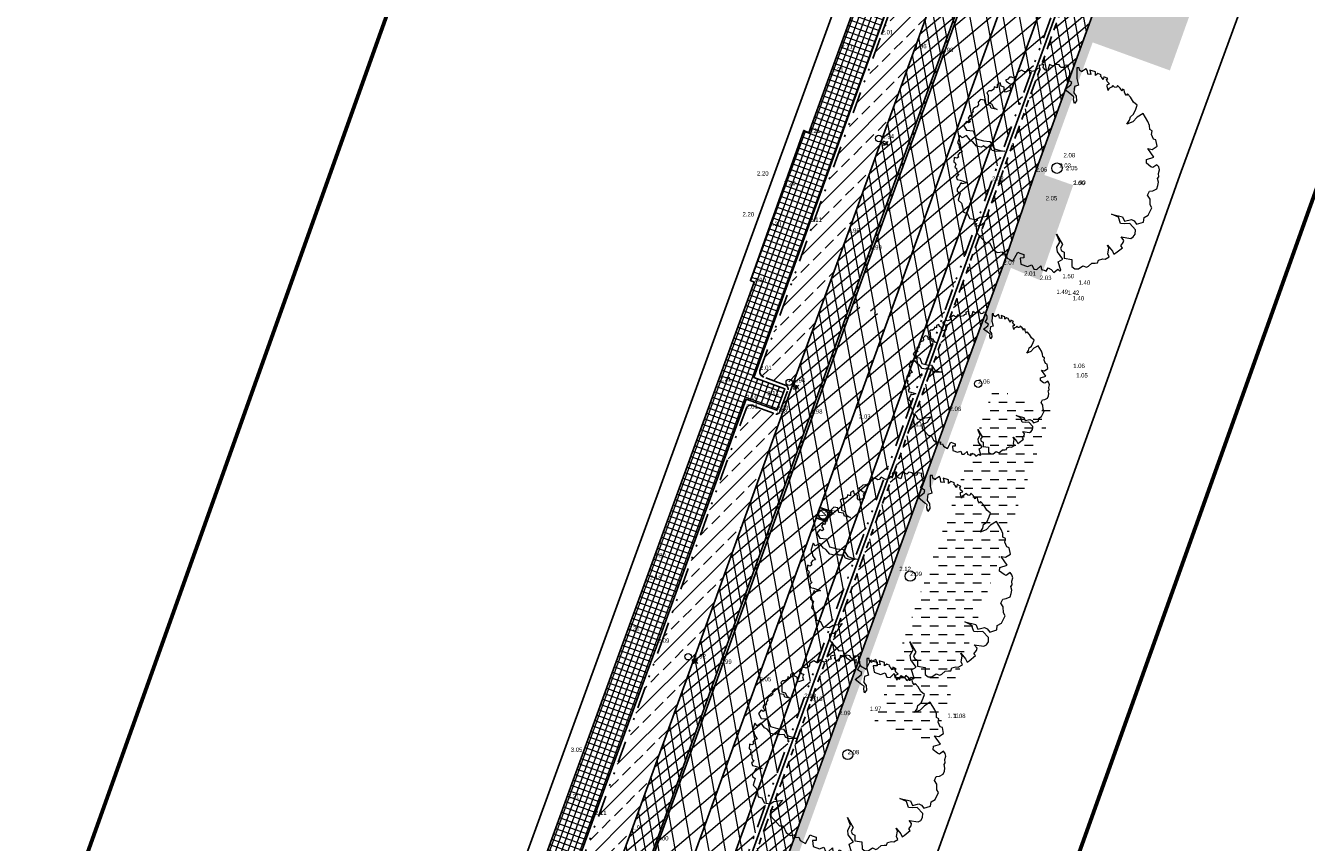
# Model space of a CAD drawing. Header units: metres. Extents: x 136326 to 137932, y 453212 to 454725.
# Tile 58 of 92: x 136606 to 136676, y 454021 to 454067. Entities that reach past the tile are written whole.
import ezdxf
from ezdxf.enums import TextEntityAlignment as Align

# ---------------------------------------------------------------- set-up
doc = ezdxf.new("R2010")
doc.units = ezdxf.units.M
doc.linetypes.add('DIVIDE__G5', pattern=[3.75, 1.5, -0.75, 0, -0.75, 0, -0.75])
doc.linetypes.add('PHANTOM__G5', pattern=[5.25, 1.5, -0.75, 0.75, -0.75, 0.75, -0.75])
for name, color, linetype, lineweight in [('-DR-alg-bladkaders viewports', 7, 'Continuous', 60), ('-DR-bs-boom', 253, 'Continuous', 13), ('-DR-v-gr-arc-begroeiing', 72, 'Continuous', 9), ('-DR-v-gr-gras', 72, 'Continuous', 9), ('-DR-v-vh-arc-asfalt opbreken', 252, 'Continuous', 9), ('-DR-v-vh-arc-bss grijs keiformaat', 252, 'Continuous', 9), ('-DR-v-vh-arc-tegels', 252, 'Continuous', 9)]:
    doc.layers.add(name, color=color, linetype=linetype, lineweight=lineweight)
doc.layers.add('-DR-alg-hulplijnen hartlijn asfalt nieuwe fietsstraat', color=7, linetype='Continuous', true_color=0xad72b6, plot=False)
doc.layers.add('-DR-alg-hulplijnen kantverharding asfalt nieuwe fietsstraat', color=7, linetype='Continuous', true_color=0xff9429, plot=False)
for name, color, linetype in [('-DR-alg-projectgrens 1-200', 3, 'PROJECTGRENS_1-200'), ('-DR-bs-txt-hoogtemaat', 253, 'Continuous'), ('-DR-nw-vh-scheiding erfgrens en bebouwing', 3, 'Continuous'), ('-DR-v-rio-putafdekking', 1, 'Continuous'), ('-DR-v-vh-band 18-20x25', 5, 'DIVIDE__G5'), ('-DR-v-vh-band achterkant band', 1, 'Continuous'), ('-DR-v-vh-band RWS', 5, 'PHANTOM__G5'), ('-DR-v-vh-kantverharding', 4, 'Continuous'), ('-DR-v-vh-kantverharding asfalt fietspad', 2, 'Continuous')]:
    doc.layers.add(name, color=color, linetype=linetype)
doc.layers.add('-DR-v-vh-arc-asfalt fietspad', color=7, linetype='Continuous', lineweight=9, true_color=0xdfbfc7)
doc.layers.add('B-ME-IE-MEUBILAIR_STRAATKOLK-S', color=1, linetype='Continuous', lineweight=0, true_color=0xff0000)
doc.styles.add('18_100', font='romans', dxfattribs={"width": 0.8, "height": 0.18})
doc.styles.add('18_200', font='romans', dxfattribs={"width": 0.8, "height": 0.36})
doc.styles.add('Drong', font='txt', dxfattribs={"height": 1.8})
doc.linetypes.add('PROJECTGRENS_1-200', pattern='A,0.32,-0.13,[133,ltypeshp.shx,S=0.13,R=0,X=-0.13,Y=0],-0.13,1.27', length=1.85)
pattern_1 = [(220.33562535, (0, 0), (0.3301045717, -0.388755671), []), (280.33562535, (0, 0), (0.5017245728, 0.0915011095), [])]
pattern_2 = [(220.33563, (136419.718, 453326.2367), (0.5825375, -0.6860394), []), (280.33563, (136419.718, 453326.2367), (0.8853963, 0.16147255), [])]

# ---------------------------------------------------------------- blocks, each defined once
blk = doc.blocks.new('STRAATKOLK')
blk.add_ellipse((0, 0), major_axis=(-0.127, 0.127), ratio=1, start_param=3.926991, end_param=10.210176)
at = {"style": '18_100', "width": 0.8}
blk.add_text('SK', height=0.216, dxfattribs=at).set_placement((0.193, -0.375))
at = {"style": '18_200', "width": 0.8}
blk.add_attdef('HOOGTE', (0.29, 0.211), '', height=0.25, dxfattribs=at)
blk = doc.blocks.new('Boom bestaand 1')
blk.add_lwpolyline([(-0.0612, 0.3923), (-0.0736, 0.4117), (-0.087, 0.4225), (-0.0926, 0.4415), (-0.1106, 0.4615), (-0.1242, 0.4751), (-0.1453, 0.464), (-0.1728, 0.4611), (-0.1945, 0.4533), (-0.1892, 0.4456), (-0.2017, 0.4432), (-0.2068, 0.4444), (-0.2172, 0.4471), (-0.2235, 0.4396), (-0.2169, 0.4339), (-0.2271, 0.4339), (-0.2331, 0.433), (-0.2499, 0.4257), (-0.2427, 0.4167), (-0.2476, 0.4092), (-0.2589, 0.4043), (-0.2544, 0.3953), (-0.2533, 0.3814), (-0.2458, 0.3746), (-0.266, 0.3788), (-0.2728, 0.3822), (-0.2717, 0.3934), (-0.2848, 0.3874), (-0.2965, 0.3882), (-0.2987, 0.3953), (-0.3145, 0.3822), (-0.3029, 0.3735), (-0.3141, 0.372), (-0.3232, 0.3686), (-0.3277, 0.3731), (-0.3404, 0.3607), (-0.3359, 0.3465), (-0.3526, 0.3537), (-0.3703, 0.3325), (-0.3491, 0.329), (-0.3569, 0.3156), (-0.371, 0.3198), (-0.3837, 0.3191), (-0.3802, 0.2951), (-0.3781, 0.2944), (-0.3887, 0.2873), (-0.4014, 0.2902), (-0.4056, 0.2803), (-0.3837, 0.2704), (-0.359, 0.2591), (-0.3251, 0.2535), (-0.3272, 0.2337), (-0.318, 0.228), (-0.3011, 0.2189), (-0.282, 0.2224), (-0.2608, 0.2153), (-0.2523, 0.2012), (-0.27, 0.204), (-0.2834, 0.2118), (-0.2947, 0.2047), (-0.3322, 0.185), (-0.3413, 0.2203), (-0.3505, 0.2287), (-0.3724, 0.2146), (-0.388, 0.2358), (-0.4042, 0.2415), (-0.4226, 0.2415), (-0.4315, 0.2467), (-0.4416, 0.2292), (-0.4325, 0.2224), (-0.436, 0.2111), (-0.4423, 0.2083), (-0.453, 0.2067), (-0.4613, 0.1921), (-0.4572, 0.18), (-0.4671, 0.1702), (-0.4727, 0.1652), (-0.4473, 0.144), (-0.4565, 0.1356), (-0.4706, 0.132), (-0.484, 0.1398), (-0.4883, 0.1172), (-0.4847, 0.1158), (-0.4748, 0.1137), (-0.477, 0.101), (-0.4713, 0.0946), (-0.4748, 0.0748), (-0.4932, 0.0607), (-0.4854, 0.0473), (-0.4875, 0.0402), (-0.5017, 0.0304), (-0.4974, 0.0049), (-0.4897, 0.0021), (-0.4832, -0.006), (-0.4832, -0.0211), (-0.4886, -0.0247), (-0.4921, -0.0353), (-0.4877, -0.0469), (-0.4868, -0.0593), (-0.4797, -0.0567), (-0.4646, -0.0487), (-0.4592, -0.0416), (-0.4495, -0.0531), (-0.4326, -0.0549), (-0.4342, -0.0824), (-0.4439, -0.0844), (-0.4591, -0.0789), (-0.4694, -0.0898), (-0.4853, -0.0874), (-0.4835, -0.1044), (-0.469, -0.1108), (-0.4787, -0.1222), (-0.4698, -0.128), (-0.4666, -0.142), (-0.4712, -0.1535), (-0.4673, -0.1649), (-0.4544, -0.1649), (-0.422, -0.1781), (-0.41, -0.1658), (-0.3893, -0.1644), (-0.3736, -0.1512), (-0.391, -0.1753), (-0.4052, -0.1753), (-0.417, -0.1934), (-0.4393, -0.1893), (-0.4502, -0.206), (-0.443, -0.2225), (-0.4293, -0.2254), (-0.424, -0.2366), (-0.4254, -0.251), (-0.4188, -0.2613), (-0.4123, -0.2603), (-0.4066, -0.2696), (-0.4013, -0.2747), (-0.3966, -0.2735), (-0.3925, -0.2806), (-0.3993, -0.2847), (-0.3905, -0.2962), (-0.3764, -0.2947), (-0.3703, -0.2952), (-0.369, -0.3047), (-0.3739, -0.3072), (-0.379, -0.3111), (-0.3686, -0.3301), (-0.3402, -0.3274), (-0.325, -0.2991), (-0.284, -0.3012), (-0.2611, -0.2728), (-0.2463, -0.245), (-0.2054, -0.239), (-0.1868, -0.2166), (-0.1743, -0.1981), (-0.1896, -0.2363), (-0.2027, -0.2526), (-0.2201, -0.2532), (-0.2283, -0.2756), (-0.2392, -0.281), (-0.237, -0.2947), (-0.2507, -0.3132), (-0.2791, -0.3219), (-0.2898, -0.3304), (-0.3173, -0.3368), (-0.3146, -0.3612), (-0.3304, -0.3661), (-0.3025, -0.3907), (-0.2927, -0.3885), (-0.278, -0.3918), (-0.2529, -0.3874), (-0.2548, -0.4016), (-0.2471, -0.4137), (-0.2373, -0.413), (-0.2359, -0.4235), (-0.244, -0.4329), (-0.2234, -0.4441), (-0.2184, -0.4397), (-0.2103, -0.44), (-0.1991, -0.4488), (-0.19, -0.4441), (-0.1778, -0.4485), (-0.164, -0.4505), (-0.1606, -0.4451), (-0.1549, -0.4573), (-0.1555, -0.4613), (-0.14, -0.4627), (-0.1312, -0.4505), (-0.1096, -0.4259), (-0.1073, -0.4238), (-0.1116, -0.4488), (-0.1194, -0.4525), (-0.1103, -0.462), (-0.0992, -0.4807), (-0.089, -0.4841), (-0.0747, -0.4752), (-0.0482, -0.4977), (-0.0278, -0.4895), (-0.0108, -0.4916), (0.0157, -0.4977), (0.0286, -0.4827), (0.0558, -0.482), (0.072, -0.457), (0.069, -0.4349), (0.0757, -0.4119), (0.0796, -0.3924), (0.0927, -0.4156), (0.1039, -0.4278), (0.1075, -0.4466), (0.1025, -0.468), (0.1299, -0.4785), (0.1933, -0.4575), (0.2001, -0.44), (0.2363, -0.4392), (0.2587, -0.4253), (0.2652, -0.3991), (0.2784, -0.4081), (0.2832, -0.3913), (0.3018, -0.3913), (0.3264, -0.3733), (0.2952, -0.3338), (0.3048, -0.3266), (0.3174, -0.3112), (0.333, -0.3182), (0.3264, -0.335), (0.3552, -0.3436), (0.3781, -0.3189), (0.3793, -0.296), (0.4017, -0.296), (0.4096, -0.2826), (0.4002, -0.2572), (0.4186, -0.2622), (0.4261, -0.2522), (0.4345, -0.2443), (0.4231, -0.2298), (0.4365, -0.2194), (0.4544, -0.2139), (0.448, -0.1886), (0.4609, -0.1841), (0.4584, -0.1786), (0.4161, -0.1731), (0.4136, -0.1478), (0.3708, -0.1582), (0.3489, -0.1512), (0.3315, -0.1289), (0.2902, -0.1279), (0.3474, -0.1209), (0.3593, -0.1378), (0.3737, -0.1384), (0.3856, -0.1284), (0.4119, -0.1403), (0.4319, -0.109), (0.4632, -0.1221), (0.4795, -0.1133), (0.4858, -0.0977), (0.4808, -0.0718), (0.4943, -0.0594), (0.4931, -0.0482), (0.4862, -0.0269), (0.4918, -0.0131), (0.4962, -0.0015), (0.4851, 0.0073), (0.4884, 0.0283), (0.494, 0.0383), (0.4918, 0.0615), (0.4763, 0.0609), (0.4531, 0.0758), (0.4365, 0.0758), (0.4719, 0.0863), (0.489, 0.0863), (0.4862, 0.0979), (0.4761, 0.1368), (0.4651, 0.1329), (0.455, 0.15), (0.4464, 0.1571), (0.4261, 0.1516), (0.4511, 0.1914), (0.4495, 0.2054), (0.4402, 0.2194), (0.4215, 0.2288), (0.3832, 0.2155), (0.3754, 0.1921), (0.3661, 0.1742), (0.3341, 0.1773), (0.3068, 0.1532), (0.3395, 0.1968), (0.3637, 0.1976), (0.3692, 0.2304), (0.3801, 0.2397), (0.3996, 0.2444), (0.4034, 0.279), (0.3842, 0.2903), (0.3824, 0.313), (0.3563, 0.3433), (0.3406, 0.3414), (0.3141, 0.3521), (0.2925, 0.3482), (0.2787, 0.3649), (0.2826, 0.3806), (0.2817, 0.4012), (0.2696, 0.4131), (0.256, 0.4212), (0.2376, 0.4248), (0.2327, 0.4339), (0.2168, 0.4384), (0.2036, 0.45), (0.1887, 0.4518), (0.1757, 0.4483), (0.1806, 0.4248), (0.1727, 0.4169), (0.1492, 0.4041), (0.1325, 0.412), (0.1367, 0.4496), (0.0873, 0.4385), (0.0991, 0.4571), (0.0942, 0.4846), (0.0638, 0.4915), (0.0559, 0.4826), (0.0314, 0.4826), (0.0166, 0.4925), (0.0058, 0.4836), (-0.0114, 0.491), (-0.0324, 0.4905), (-0.0772, 0.485), (-0.0717, 0.4517), (-0.0599, 0.4236), (-0.0612, 0.3923)])
blk.add_circle((0, 0), 0.0251)
blk = doc.blocks.new('*U146')
at = {"color": 0}
blk.add_lwpolyline([(-0.276, -0.332), (0.331, -0.276), (0.276, 0.331), (-0.332, 0.276)], close=True, dxfattribs=at)
at = {"color": 0, "ltscale": 0.5}
blk.add_circle((0, 0), 0.26, dxfattribs=at)
at = {"style": 'Drong'}
blk.add_text('V', height=0.36, dxfattribs=at).set_placement((0, 0), align=Align.MIDDLE_CENTER)

msp = doc.modelspace()

# ---------------------------------------------------------------- hatches: boundary and pattern name
at = {"layer": '-DR-v-gr-arc-begroeiing'}
h = msp.add_hatch(dxfattribs=at)
h.set_pattern_fill('DASH', color=256, scale=0.15)
h.paths.add_polyline_path([(136652.589, 454028.118), (136659.177, 454046.554), (136662.442, 454045.388), (136655.853, 454026.952)])
at = {"layer": '-DR-v-gr-gras'}
h = msp.add_hatch(dxfattribs=at)
h.set_pattern_fill('ANSI36', color=256, scale=0.2, angle=79.41894637)
edge = h.paths.add_edge_path()
edge.add_line((136620.924, 453946.514), (136619.567, 453941.726))
edge.add_line((136619.567, 453941.726), (136619.427, 453941.385))
edge.add_line((136619.427, 453941.385), (136619.061, 453940.311))
edge.add_line((136619.061, 453940.311), (136618.721, 453939.229))
edge.add_line((136618.721, 453939.229), (136618.41, 453938.138))
edge.add_line((136618.41, 453938.138), (136618.143, 453937.108))
edge.add_line((136618.143, 453937.108), (136617.901, 453936.071))
edge.add_line((136617.901, 453936.071), (136617.683, 453935.029))
edge.add_line((136617.683, 453935.029), (136617.41, 453933.537))
edge.add_line((136617.41, 453933.537), (136620.588, 453942.314))
edge.add_arc((136570.849, 453960.325), 52.9, 340.09465, 343.90872)
edge.add_line((136621.676, 453945.662), (136623.253, 453951.13))
edge.add_arc((136668.508, 453938.075), 47.1, 160.09465, 163.90872, ccw=False)
edge.add_line((136624.222, 453954.111), (136660.14, 454053.226))
edge.add_line((136660.14, 454053.226), (136661.74, 454052.55))
edge.add_line((136661.74, 454052.55), (136663.585, 454057.802))
edge.add_line((136663.585, 454057.802), (136661.993, 454058.364))
edge.add_line((136661.993, 454058.364), (136664.665, 454065.706))
edge.add_line((136664.665, 454065.706), (136668.938, 454064.154))
edge.add_line((136668.938, 454064.154), (136671.612, 454071.617))
edge.add_line((136671.612, 454071.617), (136667.338, 454073.17))
edge.add_line((136667.338, 454073.17), (136678.286, 454103.417))
edge.add_line((136678.286, 454103.417), (136677.838, 454103.577))
edge.add_line((136677.838, 454103.577), (136624.842, 453957.248))
edge.add_arc((136522.638, 453991.382), 107.753, 338.1487, 341.53191, ccw=False)
edge.add_line((136622.649, 453951.276), (136620.924, 453946.514))
at = {"layer": '-DR-v-vh-arc-asfalt fietspad', "transparency": 33554687}
h = msp.add_hatch(dxfattribs=at)
h.set_pattern_fill('AVH-ASFALT', color=256, scale=0.51, angle=90, pattern_type=2)
h.set_pattern_definition(pattern_1)
h.paths.add_polyline_path([(136656.308, 454065.166), (136663.004, 454083.701), (136669.938, 454102.887), (136672.004, 454108.61), (136672.693, 454110.578), (136671.31, 454111.062), (136669.956, 454107.278), (136668.618, 454103.482), (136668.617, 454103.482), (136667.058, 454099.261), (136666.358, 454097.293), (136666.357, 454097.292), (136664.135, 454091.174), (136663.621, 454089.757), (136661.157, 454082.938), (136659.53, 454078.444), (136659.186, 454077.476), (136659.186, 454077.476), (136654.827, 454065.372), (136653.02, 454060.383), (136651.126, 454055.17), (136648.108, 454046.877), (136642.614, 454031.599), (136639.152, 454022.116), (136637.07, 454016.463), (136631.69, 454001.563), (136625.917, 453985.672), (136627.306, 453985.166), (136633.071, 454000.98), (136638.415, 454015.753), (136640.542, 454021.524), (136644.041, 454031.302), (136649.064, 454045.153), (136652.348, 454054.228)])
h = msp.add_hatch(dxfattribs=at)
h.set_pattern_fill('AVH-ASFALT', color=256, scale=0.51, angle=90, pattern_type=2)
h.set_pattern_definition(pattern_1)
h.paths.add_polyline_path([(136647.89, 454020.93), (136650.618, 454028.462), (136656.743, 454045.298), (136659.72, 454053.403), (136661.505, 454058.537), (136667.532, 454075.169), (136675.914, 454098.343), (136674.29, 454098.931), (136666.005, 454076.032), (136659.464, 454057.915), (136654.589, 454044.46), (136649.069, 454029.247), (136643.77, 454014.619), (136640.689, 454006.116), (136635.86, 453992.762), (136630.836, 453978.896), (136630.548, 453978.123), (136629.397, 453974.956), (136629.121, 453974.193), (136627.544, 453969.823), (136621.958, 453954.39), (136617.488, 453942.089), (136619.427, 453941.385), (136619.567, 453941.726), (136620.942, 453946.579), (136622.649, 453951.276), (136627.034, 453963.22), (136631.962, 453976.935), (136637.506, 453992.237), (136641.593, 454003.478)])
at = {"layer": '-DR-v-vh-arc-asfalt opbreken'}
h = msp.add_hatch(dxfattribs=at)
h.set_pattern_fill('AVH-ASFALT_LAAG1-D', color=256, scale=30, angle=90, pattern_type=2)
h.set_pattern_definition([(220.33562535, (0, 0), (0.5825374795, -0.6860394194), []), (280.33562535, (0, 0), (0.885396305, 0.1614725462), [])])
edge = h.paths.add_edge_path()
edge.add_arc((131612.225, 456007.959), 5406.441, 339.979349, 340.472831)
edge.add_line((136707.704, 454200.835), (136710.127, 454199.976))
edge.add_line((136710.127, 454199.976), (136706.639, 454190.134))
edge.add_line((136706.639, 454190.134), (136694.101, 454155.142))
edge.add_line((136694.101, 454155.142), (136688.123, 454138.564))
edge.add_line((136688.123, 454138.564), (136682.044, 454121.674))
edge.add_line((136682.044, 454121.674), (136681.656, 454120.544))
edge.add_line((136681.656, 454120.544), (136681.373, 454119.757))
edge.add_line((136681.373, 454119.757), (136681.03, 454118.82))
edge.add_line((136681.03, 454118.82), (136680.618, 454117.679))
edge.add_line((136680.618, 454117.679), (136679.872, 454115.616))
edge.add_line((136679.872, 454115.616), (136680.027, 454115.442))
edge.add_line((136680.027, 454115.442), (136680.25, 454115.49))
edge.add_line((136680.25, 454115.49), (136678.386, 454110.359))
edge.add_line((136678.386, 454110.359), (136676.585, 454105.348))
edge.add_line((136676.585, 454105.348), (136674.76, 454100.281))
edge.add_line((136674.76, 454100.281), (136674.596, 454100.443))
edge.add_line((136674.596, 454100.443), (136674.374, 454100.392))
edge.add_line((136674.374, 454100.392), (136665.601, 454076.102))
edge.add_line((136665.601, 454076.102), (136659.089, 454058.046))
edge.add_line((136659.089, 454058.046), (136654.175, 454044.495))
edge.add_line((136654.175, 454044.495), (136648.703, 454029.418))
edge.add_line((136648.703, 454029.418), (136643.338, 454014.611))
edge.add_line((136643.338, 454014.611), (136640.327, 454006.287))
edge.add_line((136640.327, 454006.287), (136635.475, 453992.877))
edge.add_line((136635.475, 453992.877), (136630.176, 453978.268))
edge.add_line((136630.176, 453978.268), (136630.153, 453978.13))
edge.add_line((136630.153, 453978.13), (136630.323, 453977.996))
edge.add_line((136630.323, 453977.996), (136630.521, 453978.048))
edge.add_line((136630.521, 453978.048), (136629.43, 453975.047))
edge.add_line((136629.43, 453975.047), (136629.277, 453975.222))
edge.add_line((136629.277, 453975.222), (136629.058, 453975.171))
edge.add_line((136629.058, 453975.171), (136627.196, 453970.009))
edge.add_line((136627.196, 453970.009), (136621.583, 453954.529))
edge.add_line((136621.583, 453954.529), (136617.019, 453941.922))
edge.add_line((136617.019, 453941.922), (136614.719, 453935.574))
edge.add_line((136614.719, 453935.574), (136611.608, 453926.881))
edge.add_line((136611.608, 453926.881), (136610.698, 453924.436))
edge.add_line((136610.698, 453924.436), (136610.22, 453923.15))
edge.add_line((136610.22, 453923.15), (136607.739, 453924.45))
edge.add_line((136607.739, 453924.45), (136610.21, 453931.275))
edge.add_line((136610.21, 453931.275), (136611.017, 453933.503))
edge.add_line((136611.017, 453933.503), (136620.111, 453958.618))
edge.add_line((136620.111, 453958.618), (136618.13, 453959.316))
edge.add_line((136618.13, 453959.316), (136622.836, 453972.312))
edge.add_line((136622.836, 453972.312), (136624.813, 453971.603))
edge.add_line((136624.813, 453971.603), (136653.378, 454050.49))
edge.add_line((136653.378, 454050.49), (136651.397, 454051.188))
edge.add_line((136651.397, 454051.188), (136660.433, 454076.142))
edge.add_line((136660.433, 454076.142), (136662.404, 454075.417))
edge.add_line((136662.404, 454075.417), (136687.258, 454144.055))
edge.add_line((136687.258, 454144.055), (136685.277, 454144.754))
edge.add_line((136685.277, 454144.754), (136689.983, 454157.75))
edge.add_line((136689.983, 454157.75), (136691.951, 454157.016))
h.paths.add_polyline_path([(136604.474, 453926.617), (136605.139, 453926.376), (136607.31, 453932.372), (136606.705, 453932.601), (136605.622, 453929.654), (136604.782, 453927.35), (136604.682, 453927.067), (136604.525, 453926.704)])
h = msp.add_hatch(dxfattribs=at)
h.set_pattern_fill('AVH-ASFALT_LAAG1-D', color=256, scale=30, angle=90, pattern_type=2)
h.set_pattern_definition(pattern_2)
h.paths.add_polyline_path([(136616.982, 453956.733), (136617.17, 453956.665), (136695.271, 454172.352), (136705.725, 454201.537), (136705.402, 454201.651), (136699.033, 454183.758), (136693.663, 454168.822), (136685.673, 454146.49), (136684.483, 454143.233), (136680.523, 454132.196), (136676.421, 454120.841), (136676.326, 454120.548), (136675.923, 454119.409), (136675.625, 454118.638), (136672.054, 454108.752), (136672.004, 454108.61), (136669.938, 454102.887), (136656.308, 454065.166), (136652.348, 454054.228), (136649.064, 454045.153), (136644.041, 454031.302), (136640.542, 454021.524), (136638.415, 454015.753), (136633.071, 454000.98), (136625.379, 453979.879), (136625.055, 453978.991)])
h = msp.add_hatch(dxfattribs=at)
h.set_pattern_fill('AVH-ASFALT_LAAG1-D', color=256, scale=30, angle=90, pattern_type=2)
h.set_pattern_definition(pattern_2)
h.paths.add_polyline_path([(136620.111, 453958.618), (136618.13, 453959.316), (136617.17, 453956.665), (136616.981, 453956.733), (136616.962, 453956.681), (136614.087, 453948.539), (136610.039, 453937.562), (136608.832, 453934.313), (136611.017, 453933.503)])
h.paths.add_polyline_path([(136622.836, 453972.312), (136624.813, 453971.604), (136653.378, 454050.49), (136651.397, 454051.188)])
at = {"layer": '-DR-v-vh-arc-bss grijs keiformaat'}
h = msp.add_hatch(dxfattribs=at)
h.set_pattern_fill('ANSI33', color=256, scale=0.2)
h.paths.add_polyline_path([(136646.258, 454047.573), (136646.242, 454047.521), (136646.237, 454047.466), (136646.241, 454047.412), (136646.256, 454047.359), (136646.289, 454047.297), (136646.336, 454047.244), (136646.395, 454047.204), (136646.461, 454047.18), (136647.698, 454046.714), (136647.724, 454046.695), (136647.748, 454046.672), (136647.768, 454046.647), (136647.785, 454046.619), (136647.8, 454046.583), (136647.808, 454046.545), (136647.811, 454046.506), (136647.807, 454046.467), (136647.354, 454045.269), (136647.34, 454045.235), (136647.319, 454045.204), (136647.293, 454045.178), (136647.262, 454045.157), (136647.229, 454045.143), (136647.194, 454045.135), (136647.158, 454045.134), (136647.122, 454045.14), (136645.874, 454045.595), (136645.816, 454045.618), (136645.755, 454045.628), (136645.693, 454045.623), (136645.634, 454045.604), (136645.582, 454045.573), (136645.539, 454045.531), (136645.506, 454045.48), (136645.485, 454045.423), (136640.778, 454032.439), (136637.304, 454022.852), (136635.115, 454016.891), (136629.862, 454002.353), (136625.342, 453989.925), (136624.317, 453987.088), (136624.297, 453987.01), (136624.299, 453986.93), (136624.322, 453986.853), (136624.356, 453986.796), (136624.402, 453986.748), (136624.457, 453986.712), (136625.63, 453986.292), (136625.71, 453986.252), (136625.774, 453986.21), (136625.804, 453986.184), (136625.833, 453986.156), (136625.858, 453986.126), (136625.881, 453986.093), (136625.928, 453985.994), (136625.951, 453985.887), (136625.947, 453985.777), (136625.917, 453985.672), (136631.69, 454001.563), (136637.07, 454016.463), (136639.152, 454022.116), (136642.614, 454031.599), (136648.108, 454046.877), (136651.126, 454055.17), (136653.02, 454060.383), (136654.827, 454065.372), (136659.202, 454077.521), (136659.181, 454077.477), (136659.155, 454077.432), (136659.131, 454077.397), (136659.097, 454077.359), (136659.063, 454077.326), (136659.021, 454077.293), (136658.9, 454077.23), (136658.826, 454077.21), (136658.745, 454077.201), (136658.659, 454077.205), (136658.569, 454077.225), (136657.415, 454077.591), (136657.373, 454077.62), (136657.326, 454077.637), (136657.276, 454077.642), (136657.226, 454077.635), (136657.178, 454077.614), (136657.136, 454077.582), (136657.105, 454077.54), (136657.085, 454077.492), (136652.981, 454066.144), (136649.234, 454055.784)])
at = {"layer": '-DR-v-vh-arc-tegels'}
h = msp.add_hatch(dxfattribs=at)
h.set_pattern_fill('ANSI37', color=256, scale=0.1, angle=295.01)
h.paths.add_polyline_path([(136660.696, 454083.079), (136663.164, 454089.918), (136663.442, 454089.81), (136663.936, 454091.241), (136663.665, 454091.352), (136663.771, 454091.618), (136662.192, 454092.207), (136664.225, 454097.813), (136665.157, 454100.41), (136665.19, 454100.502), (136663.624, 454101.591), (136660.715, 454103.619), (136660.671, 454103.288), (136660.669, 454103.274), (136660.569, 454103.295), (136659.728, 454103.47), (136659.683, 454103.487), (136659.636, 454103.492), (136659.589, 454103.485), (136659.545, 454103.467), (136659.507, 454103.439), (136659.483, 454103.411), (136659.465, 454103.379), (136659.453, 454103.344), (136659.448, 454103.307), (136659.353, 454102.861), (136659.297, 454102.636), (136659.191, 454102.43), (136659.041, 454102.253), (136658.854, 454102.116), (136658.621, 454102.019), (136658.372, 454101.984), (136658.121, 454102.011), (136657.634, 454099.549), (136661.732, 454098.715), (136662.369, 454097.616), (136662.13, 454096.924), (136648.949, 454060.698), (136648.67, 454060.832), (136645.717, 454052.522), (136645.931, 454052.432), (136621.964, 453986.496), (136615.433, 453989.442), (136614.603, 453987.599), (136614.701, 453987.541), (136614.824, 453987.417), (136614.912, 453987.266), (136614.96, 453987.09), (136614.96, 453986.909), (136614.912, 453986.733), (136614.705, 453986.281), (136614.663, 453986.141), (136614.656, 453985.995), (136614.684, 453985.852), (136614.746, 453985.72), (136614.839, 453985.607), (136614.956, 453985.52), (136616.868, 453984.651), (136616.869, 453984.652), (136618.69, 453983.84), (136623.144, 453984.506), (136623.207, 453984.601), (136623.643, 453985.735), (136623.948, 453986.67), (136624.142, 453987.14), (136624.469, 453988.079), (136624.803, 453989.04), (136625.159, 453989.994), (136629.695, 454002.472), (136634.936, 454016.938), (136637.117, 454022.941), (136640.588, 454032.467), (136645.483, 454045.953), (136647.175, 454045.345), (136647.629, 454046.528), (136645.909, 454047.158), (136649.031, 454055.773), (136652.773, 454066.15), (136657.044, 454077.957), (136658.625, 454077.388), (136658.738, 454077.663), (136659.009, 454077.57), (136659.343, 454078.519), (136659.101, 454078.606), (136659.105, 454078.619), (136659.067, 454078.635)])

# ---------------------------------------------------------------- linework, layer by layer
at = {"layer": '-DR-alg-bladkaders viewports'}
msp.add_lwpolyline([(136698.08, 454116.464), (136632.635, 453933.324), (136583.961, 453950.718), (136649.406, 454133.858)], close=True, dxfattribs=at)
at = {"layer": '-DR-alg-hulplijnen hartlijn asfalt nieuwe fietsstraat'}
msp.add_lwpolyline([(136781.314, 454424.963), (136757.272, 454348.827, -0.010389), (136697.245, 454171.637), (136619.145, 453955.95), (136588.279, 453870.709), (136579.713, 453847.052, 0.004102), (136571.537, 453823.883, -0.004267), (136562.996, 453799.701), (136431.623, 453437.641, 0.002152), (136391.004, 453324.177), (136379.088, 453290.434), (136365.735, 453256.179), (136360.793, 453242.184)], format="xyb", dxfattribs=at)
at = {"layer": '-DR-alg-hulplijnen kantverharding asfalt nieuwe fietsstraat'}
for points in [[(136755.27, 454349.46, -0.010389), (136695.271, 454172.352), (136617.17, 453956.665), (136616.794, 453956.801, -0.016644), (136615.557, 453953.711), (136612.599, 453946.977), (136608.343, 453935.224), (136607.102, 453931.797), (136594.844, 453897.943), (136593.397, 453893.948), (136588.98, 453881.757), (136586.93, 453874.65, -0.015888), (136585.953, 453871.628), (136586.329, 453871.491), (136577.738, 453847.767, 0.004102), (136569.551, 453824.565, -0.004267), (136561.022, 453800.417)], [(136759.275, 454348.195, -0.010389), (136699.22, 454170.922), (136621.119, 453955.235), (136621.495, 453955.098, 0.016644), (136620.467, 453951.934), (136618.89, 453946.466, -0.016644), (136617.862, 453943.301), (136613.373, 453930.904), (136602.284, 453900.282), (136595.367, 453881.179, -0.016644), (136594.131, 453878.09), (136591.842, 453872.88, 0.011636), (136590.955, 453870.728), (136590.605, 453869.79), (136590.229, 453869.927), (136581.687, 453846.337, 0.004102), (136573.523, 453823.2, -0.004267), (136564.97, 453798.984)]]:
    msp.add_lwpolyline(points, format="xyb", dxfattribs=at)
at = {"layer": '-DR-alg-projectgrens 1-200', "flags": 128}
msp.add_lwpolyline([(136672.431, 453896.561), (136667.194, 453897.489), (136645.076, 453905.171), (136624.477, 453912.593), (136625.184, 453914.831), (136624.39, 453916.757), (136621.163, 453919.31), (136624.07, 453927.399), (136623.281, 453929.136), (136623.21, 453929.192), (136624.085, 453931.643), (136629.304, 453946.51), (136630.541, 453950.147), (136638.492, 453971.96), (136644.073, 453987.263), (136644.824, 453989.705), (136651.204, 454007.423), (136658.506, 454027.642), (136665.47, 454047.006), (136669.496, 454058.357), (136675.354, 454074.419), (136676.258, 454077.094), (136678.747, 454083.756), (136682.526, 454094.171), (136686.101, 454103.639), (136687.039, 454106.475), (136697.795, 454137.242), (136697.717, 454137.253), (136705.555, 454159.78), (136713.078, 454181.729), (136719.605, 454200.719), (136727.498, 454223.752), (136730.581, 454232.718), (136734.46, 454243.959), (136738.033, 454254.306), (136742.183, 454266.266), (136750.568, 454290.842), (136760.393, 454319.456), (136770.666, 454349.328), (136772.713, 454355.238), (136774.612, 454360.473), (136776.998, 454367), (136784.306, 454387.208), (136790.339, 454404.083), (136797.311, 454423.36), (136807.058, 454450.093), (136800.646, 454453.198), (136785.078, 454462.694), (136769.745, 454470.235), (136763.463, 454464.393), (136767.222, 454456.488), (136768.447, 454452.902), (136769.612, 454448.539), (136767.19, 454443.604), (136763.98, 454431.785), (136763.498, 454430.807), (136764.785, 454430.222), (136759.65, 454419.865), (136760.207, 454419.614), (136758.305, 454415.755), (136757.433, 454413.928), (136755.514, 454410.037), (136754.993, 454410.292), (136749.872, 454399.962), (136748.616, 454400.585), (136748.548, 454400.448), (136744.287, 454402.547), (136738.76, 454389.718), (136744.829, 454387.062), (136753.517, 454383.259), (136750.445, 454376.232), (136747.3, 454368.999), (136747.702, 454368.821), (136745.421, 454363.658), (136743.771, 454359.882), (136741.474, 454354.715), (136741.107, 454354.878), (136737.945, 454347.853), (136734.86, 454340.776), (136727.193, 454344.181), (136720.397, 454330.285), (136716.705, 454321.73), (136725.346, 454317.886), (136722.199, 454310.807), (136718.145, 454301.488), (136714.131, 454292.713), (136709.748, 454294.641), (136707.09, 454288.607), (136709.573, 454287.506), (136709.53, 454287.41), (136709.617, 454287.371), (136709.424, 454286.945), (136712.118, 454285.768), (136724.405, 454280.406), (136724.395, 454280.372), (136724.56, 454280.301), (136719.327, 454264.621), (136718.554, 454264.279), (136712.149, 454267.043), (136705.337, 454251.495), (136713.155, 454248.122), (136713.63, 454247.107), (136703.363, 454216.017), (136702.53, 454215.665), (136698.406, 454217.526), (136692.762, 454204.705), (136698.169, 454202.287), (136696.085, 454197.547), (136697.116, 454197.066), (136693.34, 454185.771), (136691.21, 454179.799), (136691.154, 454179.818), (136689.257, 454174.47), (136688.677, 454172.922), (136686.645, 454167.859), (136686.793, 454167.806), (136683.499, 454158.729), (136679.62, 454148.161), (136677.544, 454142.392), (136675.601, 454137.021), (136671.76, 454126.401), (136667.085, 454113.483), (136666.31, 454113.053), (136658.978, 454114.558), (136655.858, 454098.89), (136661.092, 454097.825), (136661.269, 454097.519), (136621.35, 453987.863), (136615.212, 453990.581), (136612.094, 453983.671), (136608.8, 453985.139), (136606.115, 453979.27), (136610.368, 453977.386), (136616.099, 453974.911), (136616.418, 453974.217), (136608.394, 453952.136), (136599.91, 453929.479), (136596.333, 453930.847), (136596.703, 453931.801), (136592.691, 453933.357), (136592.582, 453933.111), (136587.167, 453935.208), (136587.113, 453935.101), (136586.908, 453935.2), (136584.73, 453936.252), (136573.42, 453911.897), (136576.906, 453910.227), (136577.755, 453910.817), (136581.71, 453908.923), (136581.78, 453907.891), (136588.355, 453904.743), (136581.357, 453890.288), (136584.408, 453889.218), (136581.92, 453882.301), (136582.601, 453881.581), (136581.142, 453877.478), (136580.13, 453877.281), (136578.301, 453872.104), (136578.986, 453871.382), (136577.526, 453867.309), (136576.539, 453867.19), (136574.654, 453861.99), (136575.357, 453861.219), (136573.859, 453857.098), (136572.823, 453856.858), (136568.249, 453844.056), (136569.051, 453843.723), (136568.246, 453841.986), (136569.916, 453841.29), (136566.692, 453833.862), (136560.757, 453836.486), (136555.193, 453823.556), (136563.207, 453820.33), (136562.244, 453817.938), (136562.059, 453818.012), (136558.019, 453808.014), (136558.218, 453807.935), (136557.146, 453805.252), (136555.477, 453804.556), (136553.671, 453802.5), (136552.612, 453799.698), (136545.82, 453781.422), (136541.647, 453783.356), (136534.75, 453768.68), (136539.525, 453766.451), (136534.814, 453753.868), (136534.789, 453753.879), (136534.379, 453752.873), (136534.182, 453752.96), (136532.926, 453749.667), (136533.099, 453749.603), (136532.772, 453748.705), (136532.584, 453748.792), (136530.457, 453743.085), (136530.627, 453743.022), (136516.493, 453704.592), (136514.575, 453699.22), (136492.181, 453636.401), (136492.736, 453636.204), (136489.157, 453626.341), (136485.079, 453628.249), (136478.16, 453613.788), (136483.141, 453611.479), (136461.867, 453552.94), (136457.354, 453554.582), (136454.06, 453545.417), (136458.648, 453543.776), (136443.598, 453501.593), (136437.009, 453503.95), (136431.442, 453488.403), (136437.02, 453486.393), (136418.282, 453434.811), (136419.185, 453434.431), (136413.9, 453419.737), (136407.364, 453401.466), (136407.056, 453400.056), (136406.467, 453398.451), (136401.897, 453385.592), (136396.197, 453388.282), (136390.097, 453375.66), (136397.157, 453372.353), (136391.911, 453357.791), (136390.965, 453355.464), (136388.624, 453350.371), (136384.302, 453352.274), (136382.126, 453347.544), (136391.358, 453344.243), (136383.168, 453321.66), (136379.275, 453323.116), (136369.941, 453296.994), (136366.76, 453298.169), (136365.332, 453294.302), (136367.975, 453293.349), (136367.397, 453291.75), (136367.871, 453291.227), (136363.518, 453279.255), (136362.091, 453275.277), (136356.432, 453259.57), (136355.262, 453256.31), (136348.508, 453237.967), (136370.649, 453230.069), (136374.328, 453240.694), (136372.767, 453241.803), (136382.163, 453267.942), (136384.551, 453274.649), (136388.98, 453286.656), (136392.893, 453297.449), (136398.36, 453312.66), (136406.212, 453334.431), (136411.924, 453350.355), (136415.827, 453361.341), (136419.474, 453371.398), (136422.516, 453379.917), (136425.014, 453387.05), (136430.128, 453401.329), (136433.008, 453409.364), (136437.5, 453421.973), (136444.424, 453441.303), (136447.898, 453451.043), (136454.668, 453469.854), (136458.254, 453479.666), (136467.647, 453501.921), (136478.422, 453531.465), (136485.603, 453551.259), (136497.269, 453583.741), (136504.565, 453604), (136511.581, 453623.496), (136513.58, 453629.053), (136518.673, 453642.888), (136519.015, 453643.404), (136522.68, 453653.62), (136522.664, 453653.957), (136523.62, 453656.594), (136528.73, 453670.926), (136534.757, 453688.003), (136543.62, 453712.768), (136551.352, 453734.38), (136563.425, 453767.68), (136566.609, 453776.654), (136569.182, 453777.966), (136577.487, 453774.867), (136583.873, 453792.703), (136575.924, 453795.622), (136575.205, 453797.155), (136576.997, 453801.811), (136581.956, 453815.424), (136586.269, 453827.274), (136591.149, 453840.672), (136596.411, 453855.14), (136603.758, 453874.947), (136606.204, 453881.939), (136608.18, 453887.612), (136608.471, 453887.616), (136610.071, 453888.673), (136612.877, 453896.334), (136616.917, 453896.194), (136618.846, 453897.187), (136619.756, 453899.432), (136644.445, 453890.648), (136649.466, 453889.41), (136663.041, 453887.011), (136671.45, 453886.364), (136675.948, 453886.023), (136676.722, 453896.236)], close=True, dxfattribs=at)
at = {"layer": '-DR-nw-vh-scheiding erfgrens en bebouwing', "flags": 128}
msp.add_lwpolyline([(136621.964, 453986.496), (136645.931, 454052.432), (136645.717, 454052.522), (136648.67, 454060.832), (136648.949, 454060.698), (136662.13, 454096.924), (136662.369, 454097.616), (136661.732, 454098.715), (136657.634, 454099.549)], dxfattribs=at)
at = {"layer": '-DR-v-vh-band 18-20x25', "ltscale": 0.8}
for points in [[(136635.115, 454016.891), (136637.304, 454022.852), (136640.778, 454032.439), (136645.485, 454045.423), (136645.506, 454045.48), (136645.539, 454045.531), (136645.582, 454045.573), (136645.634, 454045.604), (136645.693, 454045.623), (136645.755, 454045.628), (136645.816, 454045.618), (136645.874, 454045.595), (136647.122, 454045.14), (136647.158, 454045.134), (136647.194, 454045.135), (136647.229, 454045.143), (136647.262, 454045.157), (136647.293, 454045.178), (136647.319, 454045.204), (136647.34, 454045.235), (136647.354, 454045.269), (136647.807, 454046.467), (136647.811, 454046.506), (136647.808, 454046.545), (136647.8, 454046.583), (136647.785, 454046.619), (136647.768, 454046.647), (136647.748, 454046.672), (136647.724, 454046.695), (136647.698, 454046.714), (136646.461, 454047.18), (136646.395, 454047.204), (136646.336, 454047.244), (136646.289, 454047.297), (136646.256, 454047.359), (136646.241, 454047.412), (136646.237, 454047.466), (136646.242, 454047.521), (136646.258, 454047.573), (136649.234, 454055.784), (136652.981, 454066.144), (136657.085, 454077.492)], [(136665.601, 454076.102), (136659.089, 454058.046), (136654.175, 454044.495), (136648.703, 454029.418), (136643.338, 454014.611), (136640.327, 454006.287), (136635.475, 453992.877), (136630.176, 453978.268), (136630.169, 453978.226), (136630.171, 453978.183), (136630.182, 453978.142), (136630.202, 453978.103), (136630.229, 453978.07), (136630.262, 453978.044), (136630.301, 453978.025), (136630.348, 453978.014), (136630.396, 453978.015), (136630.443, 453978.027), (136630.485, 453978.05), (136630.521, 453978.083), (136630.548, 453978.123), (136630.836, 453978.896)]]:
    msp.add_lwpolyline(points, dxfattribs=at)
at = {"layer": '-DR-v-vh-band achterkant band'}
for points in [[(136630.354, 453978.174), (136635.674, 453992.828), (136640.519, 454006.215), (136643.551, 454014.609), (136648.888, 454029.326), (136654.372, 454044.428), (136659.267, 454057.974), (136665.798, 454076.057), (136674.528, 454100.242)], [(136623.948, 453986.67), (136623.643, 453985.735), (136623.207, 453984.601), (136625.138, 453984.888), (136625.403, 453984.797), (136625.726, 453985.741), (136625.432, 453985.855), (136625.557, 453986.121), (136623.948, 453986.67), (136624.142, 453987.14), (136624.469, 453988.079), (136624.803, 453989.04), (136625.159, 453989.994), (136629.695, 454002.472), (136634.936, 454016.938), (136637.117, 454022.941), (136640.588, 454032.467), (136645.483, 454045.953), (136647.175, 454045.345), (136647.629, 454046.528), (136645.909, 454047.158), (136649.031, 454055.773), (136652.773, 454066.15), (136657.044, 454077.957)]]:
    msp.add_lwpolyline(points, dxfattribs=at)
at = {"layer": '-DR-v-vh-band RWS', "ltscale": 0.5}
msp.add_lwpolyline([(136630.836, 453978.896), (136635.86, 453992.762), (136640.689, 454006.116), (136643.77, 454014.619), (136649.069, 454029.247), (136654.589, 454044.46), (136659.464, 454057.915), (136666.005, 454076.032), (136674.29, 454098.931)], dxfattribs=at)
at = {"layer": '-DR-v-vh-kantverharding'}
msp.add_lwpolyline([(136625.917, 453985.672), (136631.69, 454001.563), (136637.07, 454016.463), (136639.152, 454022.116), (136642.614, 454031.599), (136648.108, 454046.877), (136651.126, 454055.17), (136653.02, 454060.383), (136654.827, 454065.372), (136659.202, 454077.521)], dxfattribs=at)
at = {"layer": '-DR-v-vh-kantverharding asfalt fietspad'}
for points in [[(136663.004, 454083.701), (136656.308, 454065.166), (136652.348, 454054.228), (136649.064, 454045.153), (136644.041, 454031.302), (136640.542, 454021.524), (136638.415, 454015.753), (136633.071, 454000.98), (136625.379, 453979.879), (136620.358, 453966.137), (136616.962, 453956.681), (136614.087, 453948.539), (136610.039, 453937.562), (136608.832, 453934.313), (136611.017, 453933.503)], [(136667.532, 454075.169), (136661.505, 454058.537), (136659.72, 454053.403), (136656.743, 454045.298), (136650.618, 454028.462), (136647.89, 454020.93), (136641.593, 454003.478), (136637.506, 453992.237), (136631.962, 453976.935), (136627.034, 453963.22), (136622.649, 453951.276), (136620.942, 453946.579), (136619.567, 453941.726), (136619.427, 453941.385)]]:
    msp.add_lwpolyline(points, dxfattribs=at)

# ---------------------------------------------------------------- block references
at = {"layer": '-DR-bs-boom', "rotation": 293.3958673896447}
for p, xscale, yscale in [((136662.689, 454058.743), 11.5, 11.5), ((136658.328, 454046.81), 8, 8), ((136654.568, 454036.163), 11.5, 11.5), ((136651.11, 454026.282), 11, 11)]:
    msp.add_blockref('Boom bestaand 1', p, dxfattribs=dict(at, xscale=xscale, yscale=yscale))
at = {"layer": '-DR-v-rio-putafdekking', "rotation": 65.17122220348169}
msp.add_blockref('*U146', (136649.753, 454039.577, 2.02), dxfattribs=at)
at = {"layer": 'B-ME-IE-MEUBILAIR_STRAATKOLK-S'}
for p in [(136652.827, 454060.386), (136647.87, 454046.889), (136642.279, 454031.701)]:
    msp.add_blockref('STRAATKOLK', p, dxfattribs=at)

# ---------------------------------------------------------------- texts
at = {"layer": '-DR-bs-txt-hoogtemaat', "color": 253, "char_height": 0.24, "attachment_point": 7, "style": 'Drong'}
for s, insert in [('2.01', (136652.981, 454066.144, 2.011)), ('1.96', (136654.827, 454065.372, 1.962)), ('2.21', (136650.753, 454065.351, 2.205)), ('1.98', (136656.308, 454065.166, 1.981)), ('2.21', (136650.234, 454064.078, 2.214)), ('2.21', (136648.949, 454060.698, 2.21)), ('1.94', (136653.02, 454060.383, 1.935)), ('2.08', (136663.051, 454059.337, 2.076)), ('2.20', (136646.082, 454058.33, 2.195)), ('2.06', (136661.505, 454058.537, 2.057)), ('2.03', (136662.818, 454058.763, 2.028)), ('2.05', (136663.188, 454058.626, 2.046)), ('2.20', (136647.581, 454057.796, 2.195)), ('2.08', (136659.089, 454058.046, 2.077)), ('2.00', (136663.585, 454057.802, 2.004)), ('1.90', (136663.632, 454057.823, 1.898)), ('2.05', (136662.063, 454056.957, 2.05)), ('2.20', (136645.283, 454056.067, 2.195)), ('2.20', (136646.782, 454055.538, 2.195)), ('2.11', (136649.031, 454055.773, 2.112)), ('1.96', (136651.126, 454055.17, 1.962)), ('1.99', (136652.348, 454054.228, 1.989)), ('2.07', (136659.72, 454053.403, 2.067)), ('2.01', (136660.872, 454052.787, 2.008)), ('1.50', (136662.991, 454052.647, 1.496)), ('2.20', (136645.931, 454052.432, 2.2)), ('2.03', (136661.74, 454052.55, 2.026)), ('1.40', (136663.883, 454052.288, 1.408)), ('1.49', (136662.657, 454051.777, 1.491)), ('1.42', (136663.281, 454051.731, 1.422)), ('1.40', (136663.549, 454051.418, 1.403)), ('1.06', (136663.587, 454047.679, 1.057)), ('2.21', (136644.015, 454046.948, 2.213)), ('2.01', (136646.258, 454047.573, 2.012)), ('1.05', (136663.75, 454047.154, 1.048)), ('1.94', (136648.108, 454046.877, 1.939)), ('2.06', (136658.328, 454046.81, 2.056)), ('2.10', (136645.483, 454045.953, 2.104)), ('2.11', (136646.655, 454046.175, 2.105)), ('2.01', (136645.485, 454045.423, 2.011)), ('1.98', (136647.122, 454045.14, 1.979)), ('2.08', (136647.175, 454045.345, 2.082)), ('1.98', (136649.064, 454045.153, 1.983)), ('2.03', (136651.727, 454044.874, 2.031)), ('2.06', (136656.743, 454045.298, 2.061)), ('2.11', (136654.591, 454044.459, 2.107)), ('2.02', (136649.753, 454039.577, 2.02)), ('2.20', (136640.384, 454037.196, 2.196)), ('2.12', (136653.962, 454036.44, 2.123)), ('2.18', (136640.162, 454035.961, 2.183)), ('2.09', (136654.568, 454036.163, 2.085)), ('2.21', (136638.941, 454033.154, 2.208)), ('2.09', (136640.588, 454032.467, 2.092)), ('1.92', (136642.614, 454031.599, 1.921)), ('1.99', (136644.041, 454031.302, 1.987)), ('2.05', (136646.226, 454030.337, 2.045)), ('2.10', (136648.703, 454029.418, 2.1)), ('2.13', (136649.071, 454029.246, 2.127)), ('1.97', (136652.327, 454028.697, 1.973)), ('2.09', (136650.618, 454028.462, 2.092)), ('1.11', (136656.624, 454028.32, 1.112)), ('1.08', (136656.983, 454028.302, 1.081)), ('3.05', (136635.775, 454026.429, 3.053)), ('2.08', (136651.1, 454026.297, 2.082)), ('2.21', (136635.61, 454023.856, 2.213)), ('2.11', (136637.117, 454022.941, 2.105)), ('1.97', (136639.152, 454022.116, 1.973)), ('2.00', (136640.542, 454021.524, 2.004))]:
    msp.add_mtext(s, dxfattribs=dict(at, insert=insert))

doc.saveas('drawing.dxf')
